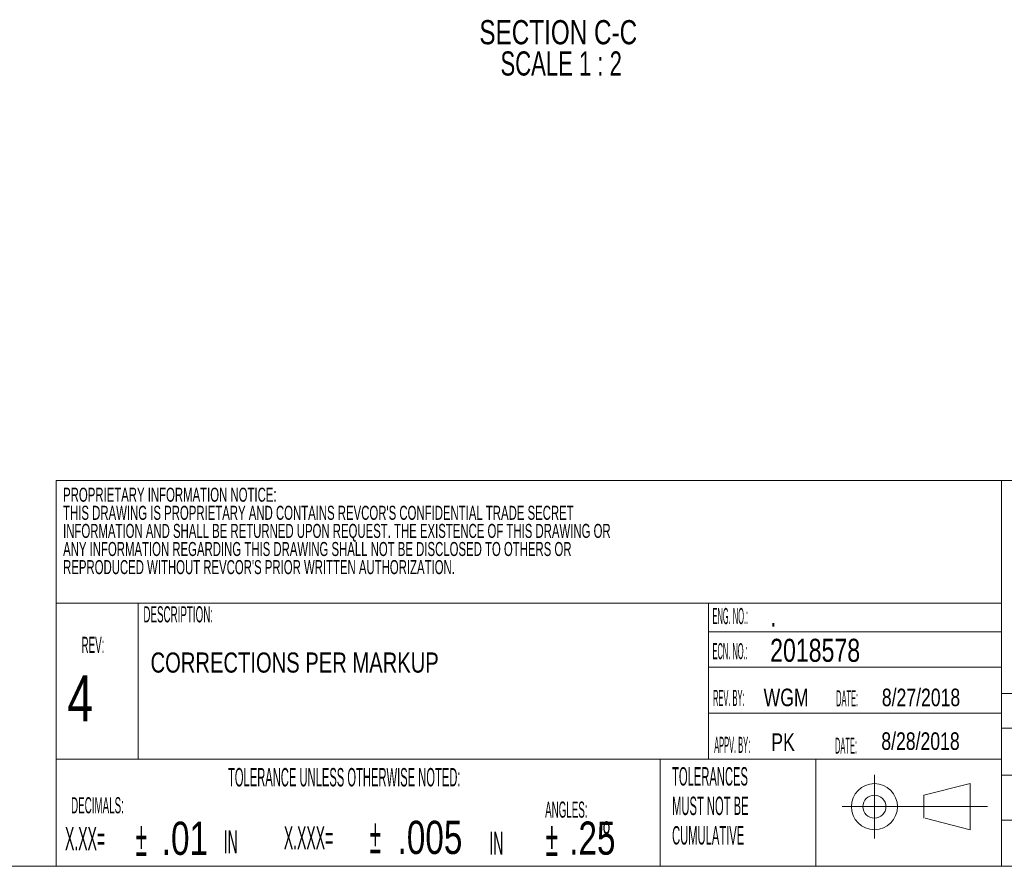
# Model space of a CAD drawing. Header units: inches. Extents: x 0 to 70.1, y 0 to 32.
# Tile 16 of 19: x 48.5 to 59.7, y 0 to 9.6. Entities that reach past the tile are written whole.
import ezdxf

# ---------------------------------------------------------------- set-up
doc = ezdxf.new("R2010")
doc.units = ezdxf.units.IN
doc.header["$LTSCALE"] = 4
doc.header["$MEASUREMENT"] = 0
doc.layers.add('BORDER', color=7, linetype='Continuous')
doc.layers.add('DIMS', color=150, linetype='Continuous')
doc.styles.add('SLDTEXTSTYLE0', font='TXT', dxfattribs={"width": 0.75})
doc.styles.add('SLDTEXTSTYLE1', font='TXT', dxfattribs={"width": 0.605})
doc.styles.add('SLDTEXTSTYLE2', font='TXT', dxfattribs={"width": 0.3025})
doc.styles.add('SLDTEXTSTYLE4', font='TXT', dxfattribs={"width": 0.45375})
doc.styles.add('SLDTEXTSTYLE5', font='TXT', dxfattribs={"width": 0.489722})
doc.styles.add('SLDTEXTSTYLE7', font='TXT', dxfattribs={"width": 0.681818})

msp = doc.modelspace()

# ---------------------------------------------------------------- linework, layer by layer
at = {"layer": 'BORDER', "linetype": 'Continuous', "lineweight": 18}
for p, q in [((69.92871, 4.39687), (48.92871, 4.39687)), ((48.92871, 4.39687), (48.92871, 0)), ((59.69121, 0), (59.69121, 4.39687)), ((48.92871, 2.99888), (59.69121, 2.99888)), ((49.86259, 1.22032), (49.86259, 2.99888)), ((56.35541, 2.99888), (56.35541, 1.22032)), ((59.69121, 2.67032), (56.35541, 2.67032)), ((59.69121, 2.27032), (56.35541, 2.27032)), ((63.4363, 1.96875), (59.69121, 1.96875)), ((59.69121, 1.74532), (56.35541, 1.74532)), ((59.69121, 1.575), (63.4363, 1.575)), ((48.92871, 1.22032), (59.69121, 1.22032)), ((55.80514, 1.22032), (55.80514, 0)), ((57.57661, 0), (57.57661, 1.22032)), ((58.24533, 0.31887), (58.24533, 1.04077)), ((63.4363, 1.0395), (59.69121, 1.0395)), ((58.80957, 0.81107), (59.33457, 0.94232)), ((59.33457, 0.94232), (59.33457, 0.41732)), ((58.80957, 0.81107), (58.80957, 0.54857)), ((59.53473, 0.67982), (57.87821, 0.67982)), ((58.82391, 0.54857), (59.33457, 0.41732)), ((63.4363, 0.525), (59.69121, 0.525)), ((27.92871, 0), (69.92871, 0))]:
    msp.add_line(p, q, dxfattribs=at)
for radius in [0.2625, 0.13125]:
    msp.add_circle((58.24533, 0.67982), radius, dxfattribs=at)

# ---------------------------------------------------------------- texts
at = {"layer": 'BORDER', "linetype": 'Continuous', "lineweight": 0}
for s, insert, char_height, attachment_point, style in [('PROPRIETARY INFORMATION NOTICE:', (49.006, 4.31465), 0.16, 1, 'SLDTEXTSTYLE1'), ("THIS DRAWING IS PROPRIETARY AND CONTAINS REVCOR'S CONFIDENTIAL TRADE SECRET", (49.006, 4.10843), 0.16, 1, 'SLDTEXTSTYLE1'), ('INFORMATION AND SHALL BE RETURNED UPON REQUEST. THE EXISTENCE OF THIS DRAWING OR', (49.006, 3.90221), 0.16, 1, 'SLDTEXTSTYLE1'), ('ANY INFORMATION REGARDING THIS DRAWING SHALL NOT BE DISCLOSED TO OTHERS OR', (49.006, 3.69598), 0.16, 1, 'SLDTEXTSTYLE1'), ("REPRODUCED WITHOUT REVCOR'S PRIOR WRITTEN AUTHORIZATION.", (49.006, 3.48976), 0.16, 1, 'SLDTEXTSTYLE1'), ('DESCRIPTION:', (49.9205, 2.9634), 0.18375, 1, 'SLDTEXTSTYLE4'), ('ENG. NO.:', (56.40184, 2.94377), 0.18375, 1, 'SLDTEXTSTYLE2'), ('.', (57.05774, 2.9928), 0.2625, 1, 'SLDTEXTSTYLE0'), ('REV:', (49.34606, 2.61552), 0.18375, 2, 'SLDTEXTSTYLE4'), ('2018578', (57.05774, 2.5928), 0.2625, 1, 'SLDTEXTSTYLE0'), ('ECN. NO.:', (56.40184, 2.54377), 0.18375, 1, 'SLDTEXTSTYLE2'), ('CORRECTIONS PER MARKUP', (50.00196, 2.43672), 0.2291667, 1, 'SLDTEXTSTYLE0'), ('4', (49.05504, 2.1767), 0.525, 1, 'SLDTEXTSTYLE0'), ('WGM', (56.98348, 2.02494), 0.2, 1, 'SLDTEXTSTYLE0'), ('8/27/2018', (58.32984, 2.02494), 0.2, 1, 'SLDTEXTSTYLE0'), ('REV. BY:', (56.40816, 2.01108), 0.18375, 1, 'SLDTEXTSTYLE2'), ('DATE:', (57.80947, 2.00647), 0.18375, 1, 'SLDTEXTSTYLE2'), ('APPV. BY:', (56.4208, 1.4759), 0.18375, 1, 'SLDTEXTSTYLE2'), ('PK', (57.07127, 1.51516), 0.2, 1, 'SLDTEXTSTYLE0'), ('DATE:', (57.79664, 1.46741), 0.18375, 1, 'SLDTEXTSTYLE2'), ('8/28/2018', (58.32399, 1.52657), 0.2, 1, 'SLDTEXTSTYLE0'), ('TOLERANCE UNLESS OTHERWISE NOTED:', (52.2077, 1.12039), 0.21, 2, 'SLDTEXTSTYLE4'), ('TOLERANCES', (55.94115, 1.1301), 0.21, 1, 'SLDTEXTSTYLE4'), ('DECIMALS:', (49.0969, 0.78755), 0.18375, 1, 'SLDTEXTSTYLE4'), ('MUST NOT BE', (55.94115, 0.7941), 0.21, 1, 'SLDTEXTSTYLE4'), ('ANGLES:', (54.49524, 0.73778), 0.18375, 1, 'SLDTEXTSTYLE4'), ('±', (52.49666, 0.54244), 0.39375, 1, 'SLDTEXTSTYLE4'), ('±', (49.83097, 0.51195), 0.39375, 1, 'SLDTEXTSTYLE4'), ('.01', (50.12979, 0.50828), 0.378, 1, 'SLDTEXTSTYLE0'), ('X.XXX=', (51.51995, 0.45664), 0.2625, 1, 'SLDTEXTSTYLE4'), ('.005', (52.81506, 0.51888), 0.378, 1, 'SLDTEXTSTYLE0'), ('±       °', (54.49969, 0.51195), 0.39375, 1, 'SLDTEXTSTYLE5'), ('.25', (54.76958, 0.51038), 0.378, 1, 'SLDTEXTSTYLE0'), ('CUMULATIVE', (55.94115, 0.4581), 0.21, 1, 'SLDTEXTSTYLE4'), ('X.XX=', (49.02778, 0.4463), 0.2625, 1, 'SLDTEXTSTYLE4'), ('IN', (50.8354, 0.41177), 0.2625, 1, 'SLDTEXTSTYLE4'), ('IN', (53.86032, 0.39444), 0.2625, 1, 'SLDTEXTSTYLE4')]:
    msp.add_mtext(s, dxfattribs=dict(at, insert=insert, char_height=char_height, attachment_point=attachment_point, style=style))
at = {"layer": 'DIMS', "linetype": 'Continuous', "lineweight": 18, "char_height": 0.2755906, "attachment_point": 2}
for s, insert, style in [('SECTION C-C', (54.64491, 9.64317), 'SLDTEXTSTYLE0'), ('SCALE 1 : 2', (54.6784, 9.28681), 'SLDTEXTSTYLE7')]:
    msp.add_mtext(s, dxfattribs=dict(at, insert=insert, style=style))

doc.saveas('drawing.dxf')
